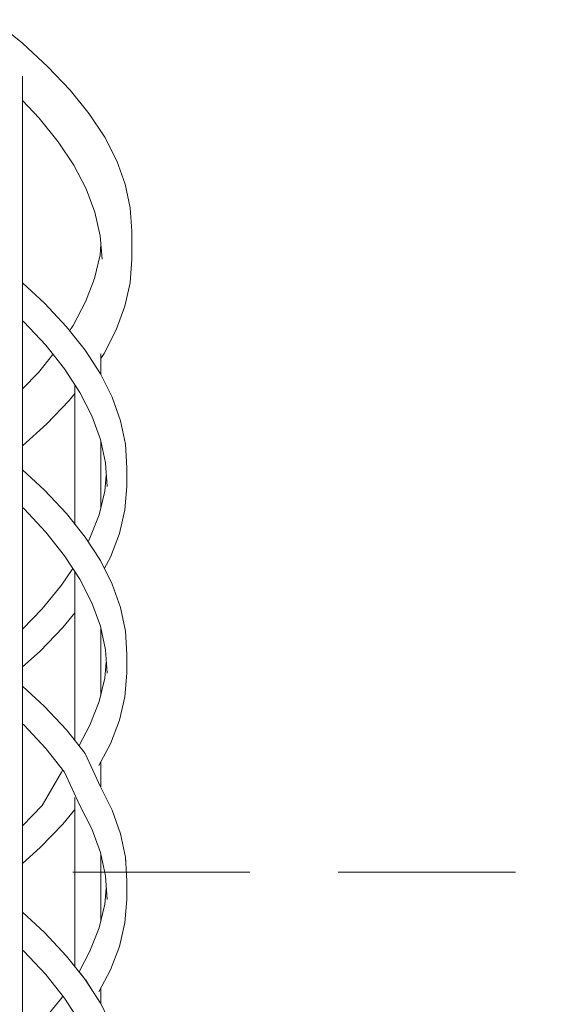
# Model space of a CAD drawing. Header units: millimetres. Extents: x 16408 to 39505, y -6861 to 26364.
# Tile 45 of 85: x 31952 to 32490, y 1542 to 2543. Entities that reach past the tile are written whole.
import ezdxf

# ---------------------------------------------------------------- set-up
doc = ezdxf.new("R2010")
doc.units = ezdxf.units.MM
doc.header["$MEASUREMENT"] = 0
doc.linetypes.add('Przerywana gęsta', pattern=[270, 180, -90])
doc.linetypes.add('Wipeout_Contour', pattern=[1000, 0, -1000])
doc.layers.add('0_Nr_pióra__103', color=7, linetype='Continuous', lineweight=5)
doc.layers.add('inw_ściany zewnętrzne_Nr_pióra__61', color=7, linetype='Continuous', lineweight=13, true_color=0x6a6a6a)

msp = doc.modelspace()

# ---------------------------------------------------------------- linework, layer by layer
at = {"layer": '0_Nr_pióra__103', "color": 7, "linetype": 'Continuous', "lineweight": 5}
for p, q in [((31955.2, 2519.5), (31925.8, 2543.4)), ((31981.2, 2495.6), (31955.2, 2519.5)), ((32003.9, 2471.6), (31981.2, 2495.6)), ((32023.1, 2447.7), (32003.9, 2471.6)), ((31972.4, 2443.2), (31955.4, 2461.2)), ((32038.9, 2423.8), (32023.1, 2447.7)), ((31991.7, 2419.3), (31972.4, 2443.2)), ((32051.1, 2399.9), (32038.9, 2423.8)), ((32007.6, 2395.4), (31991.7, 2419.3)), ((32020, 2371.4), (32007.6, 2395.4)), ((32059.7, 2376), (32051.1, 2399.9)), ((32064.8, 2352.1), (32059.7, 2376)), ((32029, 2347.5), (32020, 2371.4)), ((32034.4, 2323.6), (32029, 2347.5)), ((32066.3, 2328.2), (32064.8, 2352.1)), ((32036.3, 2299.7), (32034.4, 2323.6)), ((32066.3, 2299.7), (32066.3, 2328.2)), ((32034.2, 2304.3), (32035.1, 2314.8)), ((32028.6, 2280.3), (32034.2, 2304.3)), ((32064.7, 2275.8), (32066.3, 2299.7)), ((31977.6, 2255), (31955.4, 2275.6)), ((32019.5, 2256.4), (32028.6, 2280.3)), ((32059.4, 2251.9), (32064.7, 2275.8)), ((32000, 2231.1), (31977.6, 2255)), ((32006.9, 2232.5), (32019.5, 2256.4)), ((32050.6, 2228), (32059.4, 2251.9)), ((31956.6, 2236.1), (31955.4, 2237.2)), ((31979.1, 2212.2), (31956.6, 2236.1)), ((32019, 2207.2), (32000, 2231.1)), ((32003.2, 2227.1), (32006.9, 2232.5)), ((32038.2, 2204), (32050.6, 2228)), ((31998.1, 2188.2), (31979.1, 2212.2)), ((32034.6, 2183.3), (32019, 2207.2)), ((32034.8, 2198.9), (32038.2, 2204)), ((32034.8, 2183), (32034.8, 2203.6)), ((31971.4, 2184.7), (31986.3, 2203)), ((31955.4, 2167.9), (31971.4, 2184.7)), ((32013.7, 2164.3), (31998.1, 2188.2)), ((32046.6, 2159.4), (32034.6, 2183.3)), ((32002.8, 2156.2), (32008.5, 2163.2)), ((32008.5, 2030.5), (32008.5, 2172.4)), ((32025.9, 2140.4), (32013.7, 2164.3)), ((31980, 2132.3), (32002.8, 2156.2)), ((32055.1, 2135.5), (32046.6, 2159.4)), ((32034.6, 2116.5), (32025.9, 2140.4)), ((32060, 2111.6), (32055.1, 2135.5)), ((31955.4, 2109.9), (31980, 2132.3)), ((32039.7, 2092.6), (32034.6, 2116.5)), ((32034.8, 2046.1), (32034.8, 2115.5)), ((32061.3, 2087.7), (32060, 2111.6)), ((31977.6, 2065), (31955.4, 2085.6)), ((32041.3, 2068.7), (32039.7, 2092.6)), ((32061.3, 2068.7), (32061.3, 2087.7)), ((32039, 2063.7), (32040.5, 2079.9)), ((32000, 2041.1), (31977.6, 2065)), ((32033.2, 2039.8), (32039, 2063.7)), ((32059.3, 2044.8), (32061.3, 2068.7)), ((31956.6, 2046.1), (31955.4, 2047.2)), ((31979.1, 2022.2), (31956.6, 2046.1)), ((32053.8, 2020.8), (32059.3, 2044.8)), ((32019, 2017.2), (32000, 2041.1)), ((32023.9, 2015.9), (32033.2, 2039.8)), ((31998.1, 1998.2), (31979.1, 2022.2)), ((32034.6, 1993.3), (32019, 2017.2)), ((32022.1, 2012.5), (32023.9, 2015.9)), ((32044.7, 1996.9), (32053.8, 2020.8)), ((32013.7, 1974.3), (31998.1, 1998.2)), ((32046.6, 1969.4), (32034.6, 1993.3)), ((32038.6, 1985.4), (32044.7, 1996.9)), ((31994.9, 1968.1), (32006.6, 1985.3)), ((32008.5, 1810.5), (32008.5, 1982.4)), ((32025.9, 1950.4), (32013.7, 1974.3)), ((31975.2, 1944.2), (31994.9, 1968.1)), ((32055.1, 1945.5), (32046.6, 1969.4)), ((31955.4, 1923.6), (31975.2, 1944.2)), ((32034.6, 1926.5), (32025.9, 1950.4)), ((32060, 1921.6), (32055.1, 1945.5)), ((31996.2, 1925.2), (32008.5, 1940.2)), ((31973.1, 1901.3), (31996.2, 1925.2)), ((32039.7, 1902.6), (32034.6, 1926.5)), ((32034.8, 1856.1), (32034.8, 1925.5)), ((32061.3, 1897.7), (32060, 1921.6)), ((31955.4, 1885.3), (31973.1, 1901.3)), ((32041.3, 1878.7), (32039.7, 1902.6)), ((32061.3, 1878.7), (32061.3, 1897.7)), ((32039, 1873.7), (32040.5, 1889.9)), ((32033.2, 1849.8), (32039, 1873.7)), ((32059.3, 1854.8), (32061.3, 1878.7)), ((31977.6, 1845), (31955.4, 1865.6)), ((32053.8, 1830.8), (32059.3, 1854.8)), ((32000, 1821.1), (31977.6, 1845)), ((32023.9, 1825.9), (32033.2, 1849.8)), ((31956.6, 1826.1), (31955.4, 1827.2)), ((31979.1, 1802.2), (31956.6, 1826.1)), ((32012.8, 1805.1), (32023.9, 1825.9)), ((32044.7, 1806.9), (32053.8, 1830.8)), ((32019, 1797.2), (32000, 1821.1)), ((32032.9, 1784.8), (32044.7, 1806.9)), ((31998.1, 1778.2), (31979.1, 1802.2)), ((32034.6, 1763.3), (32019, 1797.2)), ((32034.8, 1763), (32034.8, 1788.2)), ((31975.2, 1744.2), (31994.9, 1778.1)), ((31994.9, 1778.1), (31996.4, 1780.4)), ((32013.7, 1744.3), (31998.1, 1778.2)), ((32046.6, 1739.4), (32034.6, 1763.3)), ((31975.2, 1524.2), (31994.9, 1548.1)), ((31994.9, 1548.1), (31996.4, 1550.4)), ((32013.7, 1524.3), (31998.1, 1548.2)), ((32046.6, 1519.4), (32034.6, 1543.3))]:
    msp.add_line(p, q, dxfattribs=at)

# ---------------------------------------------------------------- wipeouts: each hides what was drawn before it
at = {"color": 254, "linetype": 'Wipeout_Contour', "lineweight": 0, "ltscale": 96018.768447}
msp.add_wipeout([(31955.4, 1691.8), (31955.4, 1685.3), (31973.1, 1701.3)], dxfattribs=at)
at = {"color": 254, "linetype": 'Wipeout_Contour', "lineweight": 0, "ltscale": 96070.059752}
msp.add_wipeout([(31998.2, 1572.2), (31975.5, 1596.1), (31979.1, 1572.2)], dxfattribs=at)
at = {"color": 254, "linetype": 'Wipeout_Contour', "lineweight": 0, "ltscale": 128280.162868}
msp.add_wipeout([(32044.7, 1576.9), (32023.1, 1561), (32026.9, 1555.2), (32032.9, 1554.8)], dxfattribs=at)

# ---------------------------------------------------------------- next in the draw order: wipeouts: each hides what was drawn before it
at = {"color": 254, "linetype": 'Wipeout_Contour', "lineweight": 0, "ltscale": 96019.648034}
msp.add_wipeout([(31955.4, 1701.3), (31955.4, 1691.8), (31973.1, 1701.3)], dxfattribs=at)
at = {"color": 254, "linetype": 'Wipeout_Contour', "lineweight": 0, "ltscale": 96029.064819}
msp.add_wipeout([(31975.5, 1596.1), (31956.6, 1596.1), (31979.1, 1572.2)], dxfattribs=at)
at = {"color": 254, "linetype": 'Wipeout_Contour', "lineweight": 0, "ltscale": 128266.728883}
msp.add_wipeout([(32024.9, 1576.9), (32019.5, 1566.6), (32023.1, 1561), (32044.7, 1576.9)], dxfattribs=at)

# ---------------------------------------------------------------- next in the draw order: linework, layer by layer
at = {"layer": '0_Nr_pióra__103', "color": 7, "linetype": 'Continuous', "lineweight": 5}
msp.add_line((32034.8, 1543), (32034.8, 1558.2), dxfattribs=at)

# ---------------------------------------------------------------- next in the draw order: wipeouts: each hides what was drawn before it
at = {"color": 254, "linetype": 'Wipeout_Contour', "lineweight": 0, "ltscale": 128062.834344}
msp.add_wipeout([(31996.2, 1725.2), (31955.4, 1701.9), (31955.4, 1701.3), (31973.1, 1701.3)], dxfattribs=at)
at = {"color": 254, "linetype": 'Wipeout_Contour', "lineweight": 0, "ltscale": 96094.276763}
msp.add_wipeout([(31977.6, 1615), (31998.2, 1572.2), (32000, 1591.1)], dxfattribs=at)
at = {"color": 254, "linetype": 'Wipeout_Contour', "lineweight": 0, "ltscale": 128231.877629}
msp.add_wipeout([(32024.9, 1576.9), (32014.3, 1573.1), (32019, 1567.2), (32019.5, 1566.6)], dxfattribs=at)

# ---------------------------------------------------------------- next in the draw order: linework, layer by layer
at = {"layer": '0_Nr_pióra__103', "color": 7, "linetype": 'Continuous', "lineweight": 5}
msp.add_line((32034.6, 1543.3), (32019, 1567.2), dxfattribs=at)

# ---------------------------------------------------------------- next in the draw order: wipeouts: each hides what was drawn before it
at = {"color": 254, "linetype": 'Wipeout_Contour', "lineweight": 0, "ltscale": 128068.097408}
msp.add_wipeout([(31977.1, 1725.2), (31955.4, 1702.4), (31955.4, 1701.9), (31996.2, 1725.2)], dxfattribs=at)
at = {"color": 254, "linetype": 'Wipeout_Contour', "lineweight": 0, "ltscale": 96070.809323}
msp.add_wipeout([(31998.2, 1572.2), (31977.6, 1615), (31975.5, 1596.1)], dxfattribs=at)
at = {"color": 254, "linetype": 'Wipeout_Contour', "lineweight": 0, "ltscale": 128231.781515}
msp.add_wipeout([(32023.9, 1595.9), (32012.8, 1575.1), (32014.3, 1573.1), (32024.9, 1576.9)], dxfattribs=at)

# ---------------------------------------------------------------- next in the draw order: linework, layer by layer
at = {"layer": '0_Nr_pióra__103', "color": 7, "linetype": 'Continuous', "lineweight": 5}
for p, q in [((32008.5, 1580.5), (32008.5, 1752.4)), ((31996.2, 1725.2), (32008.5, 1740.2)), ((31998.1, 1548.2), (31979.1, 1572.2))]:
    msp.add_line(p, q, dxfattribs=at)

# ---------------------------------------------------------------- next in the draw order: wipeouts: each hides what was drawn before it
at = {"color": 254, "linetype": 'Wipeout_Contour', "lineweight": 0, "ltscale": 96026.494965}
msp.add_wipeout([(31955.4, 1720.9), (31955.4, 1702.4), (31977.1, 1725.2)], dxfattribs=at)
at = {"color": 254, "linetype": 'Wipeout_Contour', "lineweight": 0, "ltscale": 128004.163407}
msp.add_wipeout([(31955.4, 1614.4), (31955.4, 1600.1), (31956.6, 1596.1), (31975.5, 1596.1)], dxfattribs=at)
at = {"color": 254, "linetype": 'Wipeout_Contour', "lineweight": 0, "ltscale": 96240.68094}
msp.add_wipeout([(32024.9, 1576.9), (32044.7, 1576.9), (32053.8, 1600.8)], dxfattribs=at)

# ---------------------------------------------------------------- next in the draw order: linework, layer by layer
at = {"layer": '0_Nr_pióra__103', "color": 7, "linetype": 'Continuous', "lineweight": 5}
for p, q in [((31955.4, 1723.6), (31975.2, 1744.2)), ((31973.1, 1701.3), (31996.2, 1725.2)), ((31955.4, 1685.3), (31973.1, 1701.3))]:
    msp.add_line(p, q, dxfattribs=at)

# ---------------------------------------------------------------- next in the draw order: wipeouts: each hides what was drawn before it
at = {"color": 254, "linetype": 'Wipeout_Contour', "lineweight": 0, "ltscale": 95987.624748}
msp.add_wipeout([(31955.4, 1600.1), (31955.4, 1597.2), (31956.6, 1596.1)], dxfattribs=at)
at = {"color": 254, "linetype": 'Wipeout_Contour', "lineweight": 0, "ltscale": 96231.516454}
msp.add_wipeout([(32033.9, 1600.8), (32024.9, 1576.9), (32053.8, 1600.8)], dxfattribs=at)

# ---------------------------------------------------------------- next in the draw order: wipeouts: each hides what was drawn before it
at = {"color": 254, "linetype": 'Wipeout_Contour', "lineweight": 0, "ltscale": 128027.973713}
msp.add_wipeout([(31977.6, 1615), (31955.4, 1635.6), (31955.4, 1632.4), (31975.5, 1596.1)], dxfattribs=at)
at = {"color": 254, "linetype": 'Wipeout_Contour', "lineweight": 0, "ltscale": 96201.663528}
msp.add_wipeout([(32033.9, 1600.8), (32023.9, 1595.9), (32024.9, 1576.9)], dxfattribs=at)

# ---------------------------------------------------------------- next in the draw order: linework, layer by layer
at = {"layer": '0_Nr_pióra__103', "color": 7, "linetype": 'Continuous', "lineweight": 5}
msp.add_line((32032.9, 1554.8), (32044.7, 1576.9), dxfattribs=at)

# ---------------------------------------------------------------- next in the draw order: wipeouts: each hides what was drawn before it
at = {"color": 254, "linetype": 'Wipeout_Contour', "lineweight": 0, "ltscale": 128005.737622}
msp.add_wipeout([(31955.4, 1617.2), (31955.4, 1614.4), (31975.5, 1596.1), (31955.4, 1632.4)], dxfattribs=at)
at = {"color": 254, "linetype": 'Wipeout_Contour', "lineweight": 0, "ltscale": 96211.259201}
msp.add_wipeout([(32033.2, 1619.8), (32023.9, 1595.9), (32033.9, 1600.8)], dxfattribs=at)

# ---------------------------------------------------------------- next in the draw order: linework, layer by layer
at = {"layer": '0_Nr_pióra__103', "color": 7, "linetype": 'Continuous', "lineweight": 5}
for p, q in [((31955.4, 1414.4), (31955.4, 2486.1)), ((31977.6, 1615), (31955.4, 1635.6)), ((32000, 1591.1), (31977.6, 1615)), ((31956.6, 1596.1), (31955.4, 1597.2)), ((31979.1, 1572.2), (31956.6, 1596.1)), ((32012.8, 1575.1), (32023.9, 1595.9)), ((32019, 1567.2), (32000, 1591.1))]:
    msp.add_line(p, q, dxfattribs=at)

# ---------------------------------------------------------------- next in the draw order: wipeouts: each hides what was drawn before it
at = {"color": 254, "linetype": 'Wipeout_Contour', "lineweight": 0, "ltscale": 96267.770451}
msp.add_wipeout([(32033.9, 1600.8), (32053.8, 1600.8), (32059.3, 1624.8)], dxfattribs=at)

# ---------------------------------------------------------------- next in the draw order: wipeouts: each hides what was drawn before it
at = {"color": 254, "linetype": 'Wipeout_Contour', "lineweight": 0, "ltscale": 96255.176584}
msp.add_wipeout([(32039.4, 1624.8), (32033.9, 1600.8), (32059.3, 1624.8)], dxfattribs=at)

# ---------------------------------------------------------------- next in the draw order: linework, layer by layer
at = {"layer": '0_Nr_pióra__103', "color": 7, "linetype": 'Continuous', "lineweight": 5}
msp.add_line((32044.7, 1576.9), (32053.8, 1600.8), dxfattribs=at)

# ---------------------------------------------------------------- next in the draw order: wipeouts: each hides what was drawn before it
at = {"color": 254, "linetype": 'Wipeout_Contour', "lineweight": 0, "ltscale": 96228.961608}
msp.add_wipeout([(32033.2, 1619.8), (32033.9, 1600.8), (32039.4, 1624.8)], dxfattribs=at)

# ---------------------------------------------------------------- next in the draw order: wipeouts: each hides what was drawn before it
at = {"color": 254, "linetype": 'Wipeout_Contour', "lineweight": 0, "ltscale": 96235.384451}
msp.add_wipeout([(32039, 1643.7), (32033.2, 1619.8), (32039.4, 1624.8)], dxfattribs=at)

# ---------------------------------------------------------------- next in the draw order: linework, layer by layer
at = {"layer": '0_Nr_pióra__103', "color": 7, "linetype": 'Continuous', "lineweight": 5}
msp.add_line((32023.9, 1595.9), (32033.2, 1619.8), dxfattribs=at)

# ---------------------------------------------------------------- next in the draw order: wipeouts: each hides what was drawn before it
at = {"color": 254, "linetype": 'Wipeout_Contour', "lineweight": 0, "ltscale": 96284.225291}
msp.add_wipeout([(32039.4, 1624.8), (32059.3, 1624.8), (32061.3, 1648.7)], dxfattribs=at)

# ---------------------------------------------------------------- next in the draw order: wipeouts: each hides what was drawn before it
at = {"color": 254, "linetype": 'Wipeout_Contour', "lineweight": 0, "ltscale": 96268.299064}
msp.add_wipeout([(32039.4, 1624.8), (32061.3, 1648.7), (32041.3, 1648.7)], dxfattribs=at)

# ---------------------------------------------------------------- next in the draw order: linework, layer by layer
at = {"layer": '0_Nr_pióra__103', "color": 7, "linetype": 'Continuous', "lineweight": 5}
msp.add_line((32053.8, 1600.8), (32059.3, 1624.8), dxfattribs=at)

# ---------------------------------------------------------------- next in the draw order: wipeouts: each hides what was drawn before it
at = {"color": 254, "linetype": 'Wipeout_Contour', "lineweight": 0, "ltscale": 96245.722003}
msp.add_wipeout([(32039, 1643.7), (32039.4, 1624.8), (32041.3, 1648.7)], dxfattribs=at)

# ---------------------------------------------------------------- next in the draw order: wipeouts: each hides what was drawn before it
at = {"color": 254, "linetype": 'Wipeout_Contour', "lineweight": 0, "ltscale": 96248.158251}
msp.add_wipeout([(32040.5, 1659.9), (32039, 1643.7), (32041.3, 1648.7)], dxfattribs=at)

# ---------------------------------------------------------------- next in the draw order: wipeouts: each hides what was drawn before it
at = {"color": 254, "linetype": 'Wipeout_Contour', "lineweight": 0, "ltscale": 96290.165575}
msp.add_wipeout([(32041.3, 1648.7), (32061.3, 1648.7), (32059.7, 1672.6)], dxfattribs=at)

# ---------------------------------------------------------------- next in the draw order: wipeouts: each hides what was drawn before it
at = {"color": 254, "linetype": 'Wipeout_Contour', "lineweight": 0, "ltscale": 96270.713145}
msp.add_wipeout([(32041.3, 1648.7), (32059.7, 1672.6), (32039.7, 1672.6)], dxfattribs=at)

# ---------------------------------------------------------------- next in the draw order: linework, layer by layer
at = {"layer": '0_Nr_pióra__103', "color": 7, "linetype": 'Continuous', "lineweight": 5}
for p, q in [((32039, 1643.7), (32040.5, 1659.9)), ((32033.2, 1619.8), (32039, 1643.7))]:
    msp.add_line(p, q, dxfattribs=at)

# ---------------------------------------------------------------- next in the draw order: wipeouts: each hides what was drawn before it
at = {"color": 254, "linetype": 'Wipeout_Contour', "lineweight": 0, "ltscale": 96312.33728}
msp.add_wipeout([(32061.3, 1648.7), (32061.3, 1667.7), (32060, 1691.6)], dxfattribs=at)

# ---------------------------------------------------------------- next in the draw order: wipeouts: each hides what was drawn before it
at = {"color": 254, "linetype": 'Wipeout_Contour', "lineweight": 0, "ltscale": 96311.810438}
msp.add_wipeout([(32061.3, 1648.7), (32060, 1691.6), (32059.7, 1672.6)], dxfattribs=at)

# ---------------------------------------------------------------- next in the draw order: linework, layer by layer
at = {"layer": '0_Nr_pióra__103', "color": 7, "linetype": 'Continuous', "lineweight": 5}
msp.add_line((32059.3, 1624.8), (32061.3, 1648.7), dxfattribs=at)

# ---------------------------------------------------------------- next in the draw order: wipeouts: each hides what was drawn before it
at = {"color": 254, "linetype": 'Wipeout_Contour', "lineweight": 0, "ltscale": 96285.654508}
msp.add_wipeout([(32054.5, 1696.5), (32039.7, 1672.6), (32059.7, 1672.6)], dxfattribs=at)

# ---------------------------------------------------------------- next in the draw order: wipeouts: each hides what was drawn before it
at = {"color": 254, "linetype": 'Wipeout_Contour', "lineweight": 0, "ltscale": 96262.356344}
msp.add_wipeout([(32054.5, 1696.5), (32034.6, 1696.5), (32039.7, 1672.6)], dxfattribs=at)

# ---------------------------------------------------------------- next in the draw order: linework, layer by layer
at = {"layer": '0_Nr_pióra__103', "color": 7, "linetype": 'Continuous', "lineweight": 5}
msp.add_line((32041.3, 1648.7), (32039.7, 1672.6), dxfattribs=at)

# ---------------------------------------------------------------- next in the draw order: wipeouts: each hides what was drawn before it
at = {"color": 254, "linetype": 'Wipeout_Contour', "lineweight": 0, "ltscale": 96308.315376}
msp.add_wipeout([(32055.1, 1715.5), (32059.7, 1672.6), (32060, 1691.6)], dxfattribs=at)

# ---------------------------------------------------------------- next in the draw order: wipeouts: each hides what was drawn before it
at = {"color": 254, "linetype": 'Wipeout_Contour', "lineweight": 0, "ltscale": 96303.926354}
msp.add_wipeout([(32055.1, 1715.5), (32054.5, 1696.5), (32059.7, 1672.6)], dxfattribs=at)

# ---------------------------------------------------------------- next in the draw order: linework, layer by layer
at = {"layer": '0_Nr_pióra__103', "color": 7, "linetype": 'Continuous', "lineweight": 5}
for p, q in [((32061.3, 1667.7), (32060, 1691.6)), ((32061.3, 1648.7), (32061.3, 1667.7))]:
    msp.add_line(p, q, dxfattribs=at)
at = {"layer": 'inw_ściany zewnętrzne_Nr_pióra__61', "color": 251, "linetype": 'Przerywana gęsta', "lineweight": 13, "true_color": 0x6a6a6a, "flags": 128}
msp.add_lwpolyline([(31196.4, 1676.4), (38941.5, 1676.4)], dxfattribs=at)

# ---------------------------------------------------------------- next in the draw order: wipeouts: each hides what was drawn before it
at = {"color": 254, "linetype": 'Wipeout_Contour', "lineweight": 0, "ltscale": 96270.527314}
msp.add_wipeout([(32034.6, 1696.5), (32054.5, 1696.5), (32045.7, 1720.4)], dxfattribs=at)

# ---------------------------------------------------------------- next in the draw order: linework, layer by layer
at = {"layer": '0_Nr_pióra__103', "color": 7, "linetype": 'Continuous', "lineweight": 5}
msp.add_line((32060, 1691.6), (32055.1, 1715.5), dxfattribs=at)

# ---------------------------------------------------------------- next in the draw order: wipeouts: each hides what was drawn before it
at = {"color": 254, "linetype": 'Wipeout_Contour', "lineweight": 0, "ltscale": 96243.442959}
msp.add_wipeout([(32034.6, 1696.5), (32045.7, 1720.4), (32025.9, 1720.4)], dxfattribs=at)

# ---------------------------------------------------------------- next in the draw order: linework, layer by layer
at = {"layer": '0_Nr_pióra__103', "color": 7, "linetype": 'Continuous', "lineweight": 5}
for p, q in [((32025.9, 1720.4), (32013.7, 1744.3)), ((32055.1, 1715.5), (32046.6, 1739.4)), ((32034.6, 1696.5), (32025.9, 1720.4)), ((32039.7, 1672.6), (32034.6, 1696.5)), ((32034.8, 1626.1), (32034.8, 1695.5))]:
    msp.add_line(p, q, dxfattribs=at)

doc.saveas('drawing.dxf')
